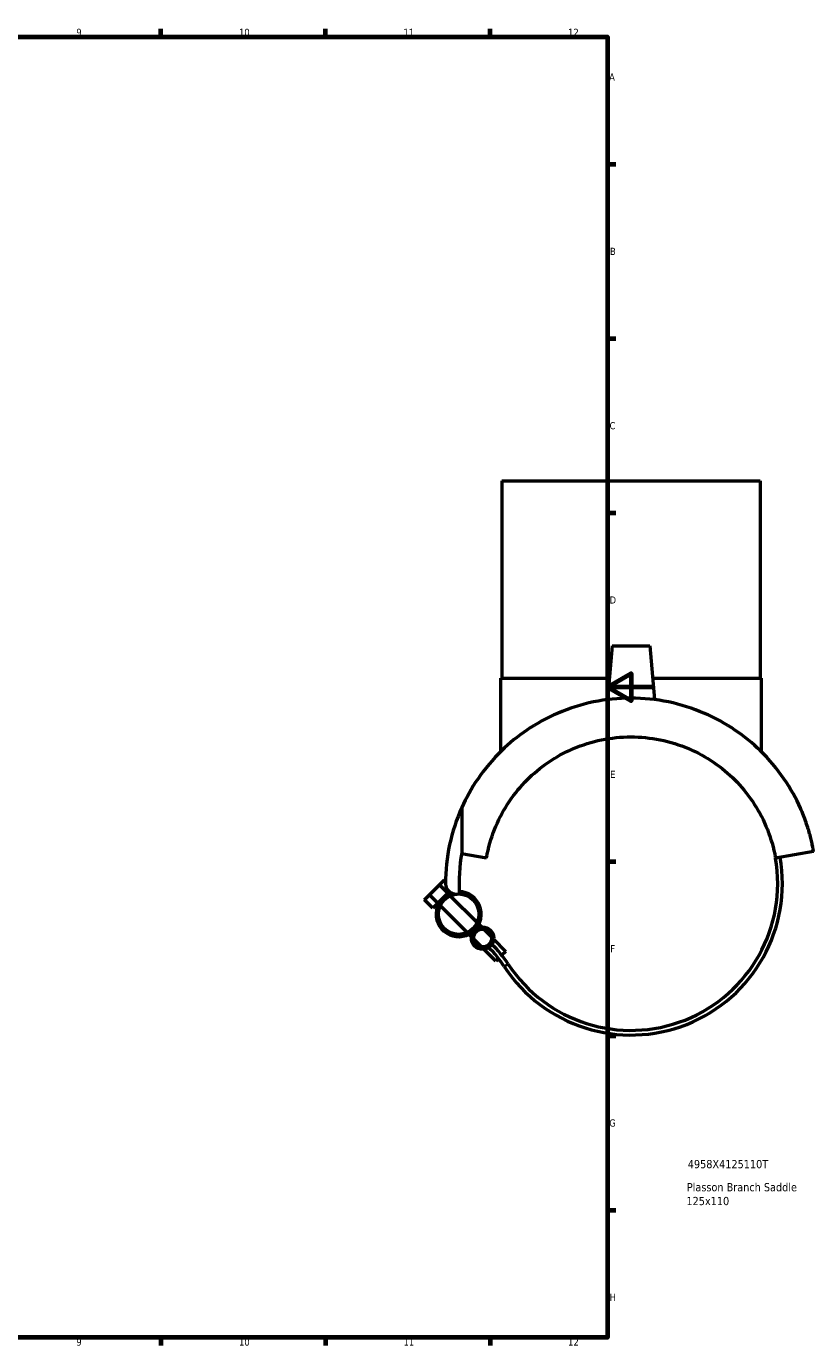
# Model space of a CAD drawing. Header units: millimetres. Extents: x -153 to 1300, y -272 to 843.
# Tile 5 of 6: x 573 to 909, y 17 to 578. Entities that reach past the tile are written whole.
import ezdxf

# ---------------------------------------------------------------- set-up
doc = ezdxf.new("R2010")
doc.units = ezdxf.units.MM
for name, color, linetype, lineweight in [('Border (ANSI)', 7, 'Continuous', 70), ('Title (ISO)', 7, 'Continuous', 50), ('Visible (ANSI)', 7, 'Continuous', 50), ('Visible Narrow (ANSI)', 7, 'Continuous', 35)]:
    doc.layers.add(name, color=color, linetype=linetype, lineweight=lineweight)
doc.styles.add('Note Text (ANSI)', font='tahoma.ttf')
doc.styles.add('Note Text (ISO)', font='tahoma.ttf')

# ---------------------------------------------------------------- blocks, each defined once
blk = doc.blocks.new('Borders Default Border')
at = {"layer": 'Border (ANSI)'}
for p, q in [((630.75, 574), (630.75, 577.45)), ((700.83, 574), (700.83, 577.45)), ((770.92, 574), (770.92, 577.45)), ((821, 519.75), (824.45, 519.75)), ((821, 445.5), (824.45, 445.5)), ((821, 371.25), (824.45, 371.25)), ((821, 222.75), (824.45, 222.75)), ((821, 148.5), (824.45, 148.5)), ((821, 74.25), (824.45, 74.25)), ((630.75, 20), (630.75, 16.55)), ((700.83, 20), (700.83, 16.55)), ((770.92, 20), (770.92, 16.55))]:
    blk.add_line(p, q, dxfattribs=at)
at = {"layer": 'Border (ANSI)', "flags": 128}
for points in [[(20, 20), (20, 574), (821, 574), (821, 20), (20, 20)], [(841, 297), (821, 297), (831, 302.77), (831, 291.23), (821, 297)]]:
    blk.add_lwpolyline(points, dxfattribs=at)
at = {"layer": 'Border (ANSI)', "attachment_point": 7, "style": 'Note Text (ANSI)'}
for s, insert, char_height in [('9', (594.7, 574.34), 3.05), ('10', (663.96, 574.34), 3.048), ('11', (734.04, 574.4), 3.048), ('12', (804.13, 574.4), 3.048), ('A', (821.63, 555.35), 3.05), ('B', (821.99, 481.1), 3.05), ('C', (821.8, 406.8), 3.05), ('D', (821.81, 332.6), 3.05), ('E', (822.05, 258.35), 3.05), ('F', (822.14, 184.1), 3.05), ('G', (821.66, 109.79), 3.05), ('H', (821.81, 35.6), 3.05), ('9', (594.7, 16.49), 3.05), ('10', (663.96, 16.49), 3.048), ('11', (734.04, 16.55), 3.048), ('12', (804.13, 16.55), 3.048)]:
    blk.add_mtext(s, dxfattribs=dict(at, insert=insert, char_height=char_height))
blk = doc.blocks.new('Title Blocks ISO')
at = {"layer": 'Title (ISO)', "style": 'Note Text (ISO)'}
for tag, p in [('PART_NUMBER_001', (34.13, 72.11)), ('DESCRIPTION_001', (33.74, 62.29)), ('DESCRIPTION_002', (33.56, 56.39))]:
    blk.add_attdef(tag, p, '', height=3.5, dxfattribs=at)

msp = doc.modelspace()

# ---------------------------------------------------------------- linework, layer by layer
at = {"layer": 'Visible (ANSI)'}
for p, q in [((775.9252, 384.8329), (885.9252, 384.8329)), ((775.9252, 384.8329), (775.9252, 300.8329)), ((885.9252, 384.8329), (885.9252, 300.8329)), ((822.9252, 314.5829), (820.9229, 291.6972)), ((822.9252, 314.5829), (838.9252, 314.5829)), ((838.9252, 314.5829), (840.9274, 291.6972)), ((775.4252, 300.8329), (821.7222, 300.8329)), ((775.4252, 300.8329), (775.4252, 269.5535)), ((840.1281, 300.8329), (886.4252, 300.8329)), ((886.4252, 300.8329), (886.4252, 269.5535)), ((758.8942, 245.7758), (758.8942, 226.5025)), ((769.3747, 224.1859), (758.8126, 226.0483)), ((908.725, 227.0511), (892.4757, 224.1859)), ((749.362, 212.7703), (751.4833, 214.8916)), ((751.933, 214.4419), (751.4833, 214.8916)), ((742.998, 206.4063), (745.1194, 208.5276)), ((745.1194, 208.5276), (749.362, 212.7703)), ((745.1194, 208.5276), (748.6549, 204.9921)), ((749.362, 212.7703), (752.8975, 209.2347)), ((752.8975, 209.2347), (750.7762, 207.1134)), ((753.5513, 209.8885), (752.8975, 209.2347)), ((753.2375, 208.8948), (752.8975, 209.2347)), ((765.3849, 196.7474), (753.9866, 208.1456)), ((746.5336, 202.8708), (742.998, 206.4063)), ((748.6549, 204.9921), (746.5336, 202.8708)), ((750.7762, 207.1134), (748.6549, 204.9921)), ((748.9949, 204.6521), (748.6549, 204.9921)), ((761.1422, 192.5048), (749.744, 203.903)), ((762.9759, 190.6711), (761.8914, 191.7556)), ((767.2186, 194.9137), (766.134, 195.9983)), ((771.5173, 190.6149), (768.2188, 193.9134)), ((767.2747, 186.3723), (763.9762, 189.6708)), ((777.6463, 184.486), (772.5176, 189.6147)), ((773.4036, 180.2434), (768.275, 185.372)), ((774.5423, 181.3821), (773.4036, 180.2434)), ((777.6463, 184.486), (775.967, 182.8067))]:
    msp.add_line(p, q, dxfattribs=at)
for centre, radius in [((757.5644, 200.3252), 8.6), ((767.7468, 190.1429), 4.8), ((767.7468, 190.1429), 3.8)]:
    msp.add_circle(centre, radius, dxfattribs=at)
for centre, radius, start, end in [((830.9252, 213.3329), 79, 155.753138, 180), ((830.9252, 213.3329), 73.225, 169.638898, 183.306602), ((830.9252, 213.3329), 64.5, 213.241458, 10), ((830.9252, 213.3329), 62.5, 213.241458, 10), ((757.5644, 200.3252), 9.6, 109.61584, 315), ((756.3862, 213.3329), 4.461, 180, 288.777147), ((757.5644, 200.3252), 9.6, 315, 88.715536), ((734.1446, 149.9014), 51.2153, 33.241458, 45), ((734.1446, 149.9014), 53.2153, 33.241458, 45)]:
    msp.add_arc(centre, radius, start, end, dxfattribs=at)
for points, knots in [([(830.9252, 292.3329), (825.5793, 292.3329), (820.1832, 291.7819), (809.7034, 289.617), (804.6194, 288.0041), (795.103, 283.9343), (790.6584, 281.4734), (782.6219, 276.0333), (779.0294, 273.0547), (772.0529, 266.2854), (768.654, 262.211), (762.9958, 253.9637), (760.7045, 249.7951), (758.8942, 245.7758)], [-14.35825946, -14.35825946, -14.35825946, -14.35825946, -12.75450787, -12.75450787, -11.15075628, -11.15075628, -9.54700468, -9.54700468, -7.94325309, -7.94325309, -5.95743982, -5.95743982, -4.03069426, -4.03069426, -4.03069426, -4.03069426]), ([(908.725, 227.0511), (908.725, 227.0511), (908.6744, 227.3417), (908.5163, 228.1924), (908.4079, 228.7554), (908.1432, 230.0302), (907.9869, 230.7426), (907.6271, 232.2653), (907.4233, 233.0766), (906.7331, 235.6324), (906.173, 237.4768), (904.8261, 241.3296), (904.0393, 243.3403), (901.2854, 249.539), (898.9399, 253.8392), (893.1963, 262.211), (889.7975, 266.2854), (882.821, 273.0547), (879.2284, 276.0333), (871.192, 281.4734), (866.7474, 283.9343), (857.231, 288.0041), (852.147, 289.617), (841.6672, 291.7819), (836.271, 292.3329), (830.9252, 292.3329)], [-28.71651892, -28.71651892, -28.71651892, -28.71651892, -28.2200656, -28.2200656, -27.72361228, -27.72361228, -27.22715896, -27.22715896, -26.73070564, -26.73070564, -25.73779901, -25.73779901, -24.74489237, -24.74489237, -22.7590791, -22.7590791, -20.77326582, -20.77326582, -19.16951423, -19.16951423, -17.56576264, -17.56576264, -15.96201105, -15.96201105, -14.35825946, -14.35825946, -14.35825946, -14.35825946]), ([(769.3747, 224.1859), (769.479, 224.7772), (769.5916, 225.366), (770.5582, 230.0548), (771.8079, 234.0252), (775.0143, 241.5641), (776.9741, 245.1379), (781.4722, 251.7605), (784.0123, 254.8084), (789.3629, 260.159), (792.3585, 262.6775), (798.9692, 267.1947), (802.5848, 269.1934), (810.2423, 272.4581), (814.2931, 273.7269), (822.5635, 275.4147), (826.7835, 275.8329), (830.9252, 275.8329)], [21.30817962, 21.30817962, 21.30817962, 21.30817962, 21.49153941, 21.49153941, 22.77503761, 22.77503761, 24.0585358, 24.0585358, 25.342034, 25.342034, 26.58454095, 26.58454095, 27.82704791, 27.82704791, 29.06955486, 29.06955486, 30.31206182, 30.31206182, 30.31206182, 30.31206182]), ([(830.9252, 275.8329), (835.0669, 275.8329), (839.2868, 275.4147), (847.5573, 273.7269), (851.6081, 272.4581), (859.2655, 269.1934), (862.8812, 267.1947), (869.4919, 262.6775), (872.4875, 260.159), (877.8381, 254.8084), (880.3781, 251.7605), (884.8762, 245.1379), (886.8361, 241.5641), (890.0425, 234.0252), (891.2922, 230.0548), (892.2588, 225.366), (892.3714, 224.7772), (892.4757, 224.1859)], [30.31206182, 30.31206182, 30.31206182, 30.31206182, 31.55456877, 31.55456877, 32.79707573, 32.79707573, 34.03958268, 34.03958268, 35.28208964, 35.28208964, 36.56558783, 36.56558783, 37.84908603, 37.84908603, 39.13258423, 39.13258423, 39.31594402, 39.31594402, 39.31594402, 39.31594402])]:
    msp.add_open_spline(points, degree=3, knots=knots, dxfattribs=at)
at = {"layer": 'Visible Narrow (ANSI)'}
msp.add_line((778.6419, 179.0656), (776.9897, 177.9828), dxfattribs=at)

# ---------------------------------------------------------------- block references
msp.add_blockref('Borders Default Border', (0, 0))
msp.add_blockref('Title Blocks ISO', (821, 20)).add_auto_attribs({'PART_NUMBER_001': '4958X4125110T', 'DESCRIPTION_001': 'Plasson Branch Saddle', 'DESCRIPTION_002': '125x110'})

doc.saveas('drawing.dxf')
